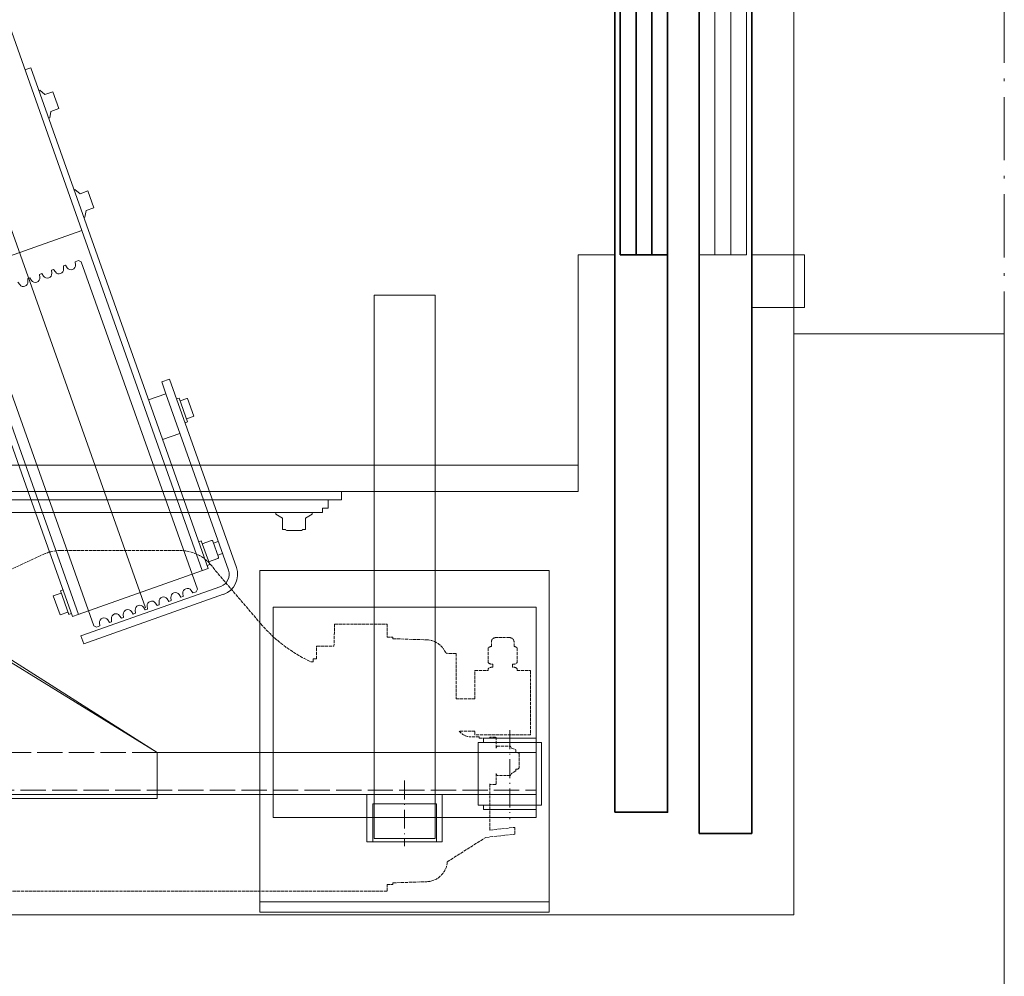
# Model space of a CAD drawing. Header units: millimetres. Extents: x 213386 to 459888, y 74252 to 208052.
# Tile 39 of 256: x 389241 to 390177, y 122649 to 123558. Entities that reach past the tile are written whole.
import ezdxf

# ---------------------------------------------------------------- set-up
doc = ezdxf.new("R2010")
doc.units = ezdxf.units.MM
doc.linetypes.add('ACAD_ISO02W100', pattern=[15, 12, -3])
doc.linetypes.add('ACAD_ISO10W100', pattern=[18.5, 12, -3, 0.5, -3])
for name, color, linetype, lineweight in [('CONT_25', 255, 'Continuous', 0), ('DASH_25', 255, 'ACAD_ISO02W100', 0), ('DASHD_25', 255, 'ACAD_ISO10W100', 0), ('NOVÁ TENKÁ', 255, 'Continuous', 0), ('TENKA', 255, 'Continuous', 0), ('ŽB', 255, 'Continuous', 0)]:
    doc.layers.add(name, color=color, linetype=linetype, lineweight=lineweight)

# ---------------------------------------------------------------- blocks, each defined once
blk = doc.blocks.new('MX20_Planview')
at = {"layer": 'DASH_25', "ltscale": 0.25}
for p, q in [((58.22, 667.01), (58.22, 679.77)), ((58.22, 679.77), (119.22, 679.77)), ((119.22, 679.77), (119.22, 626.77)), ((36.62, 667.01), (50.86, 667.01)), ((56.36, 667.01), (58.22, 667.01)), ((132, 661.74), (133.59, 665.71)), ((133.59, 665.71), (136, 665.71)), ((136, 667.74), (137.2, 668.94)), ((136, 665.71), (136, 667.74)), ((137.2, 668.94), (150.8, 668.94)), ((150.8, 668.94), (152, 667.74)), ((152, 667.74), (152, 665.71)), ((152, 665.71), (153.61, 665.71)), ((153.61, 665.71), (156, 661.74)), ((207.3, 664.74), (213.81, 664.77)), ((209.91, 640.94), (207.3, 664.74)), ((216.81, 637.28), (213.81, 664.77)), ((26.94, 659.85), (26.94, 646.69)), ((35.42, 664.05), (31.14, 664.05)), ((55.16, 662.65), (52.06, 662.65)), ((130.14, 660.67), (132, 661.74)), ((130.14, 648.02), (130.14, 660.67)), ((156, 661.74), (157.86, 660.67)), ((157.86, 660.67), (157.86, 648.02)), ((122, 646.94), (121.5, 646.44)), ((121.5, 646.44), (121.5, 641.44)), ((132, 646.94), (122, 646.94)), ((132, 646.94), (130.14, 648.02)), ((157.86, 648.02), (156, 646.94)), ((156, 646.94), (166, 646.94)), ((166, 646.94), (166.5, 646.44)), ((166.5, 646.44), (166.5, 641.44)), ((35.42, 642.49), (31.14, 642.49)), ((36.62, 639.53), (50.86, 639.53)), ((55.16, 643.89), (52.06, 643.89)), ((56.36, 639.53), (58.22, 639.53)), ((58.22, 626.77), (58.22, 639.53)), ((121.5, 641.44), (122, 640.94)), ((122, 640.94), (122.65, 640.94)), ((122.65, 640.94), (122.58, 640.94)), ((122.65, 630.94), (122.65, 640.94)), ((166.5, 641.44), (166, 640.94)), ((209.91, 640.94), (166, 640.94)), ((240.03, 600.58), (216.81, 637.28)), ((121.39, 630.94), (121.2, 622.63)), ((121.39, 630.94), (122.65, 630.94)), ((122.65, 630.94), (122.58, 630.94)), ((85.01, 626.77), (58.22, 626.77)), ((85.01, 626.77), (85.01, 608.94)), ((115.71, 626.77), (115.71, 611.82)), ((119.22, 626.77), (115.71, 626.77)), ((42, 608.94), (85.01, 608.94)), ((42, 608.94), (42, 601.25)), ((27.95, 548.94), (29.08, 581.31)), ((260.05, 548.94), (258.92, 581.31)), ((260.05, 548.94), (258.92, 581.31)), ((14.25, 543.5), (26.5, 543.5)), ((14.25, 493.5), (14.25, 543.5)), ((26.5, 548.94), (27.95, 548.94)), ((26.5, 543.5), (26.5, 548.94)), ((261.5, 548.94), (260.05, 548.94)), ((261.5, 548.94), (260.05, 548.94)), ((261.5, 543.5), (261.5, 548.94)), ((261.5, 543.5), (268, 543.5)), ((268, -543.5), (268, 543.5)), ((14.25, 493.5), (35.1, 492.94)), ((35.1, 476.71), (35.1, 492.94)), ((47.1, 476.21), (35.6, 476.21)), ((47.1, 473.21), (47.1, 476.21)), ((50.02, 473.21), (47.1, 473.21)), ((50.02, 473.21), (50.02, 471.22)), ((13.84, 423.43), (-37.67, 379.54)), ((-55.94, 233.58), (-55.94, 345.96)), ((-27.63, 164), (-52.19, 216.67)), ((-30.54, 163.5), (-30.54, 151.5)), ((-27.63, 164), (-30.04, 164)), ((-22.54, 161.5), (-22.54, 161.5)), ((-30.04, 151), (-22.54, 151)), ((-22.54, 153.5), (-22.54, 153.5)), ((-22.54, 151), (-22.54, 149)), ((-22.54, 149), (-21.79, 149)), ((-20.94, 99.71), (-20.94, 140.78)), ((-20.94, 101.71), (-20.94, 99.71)), ((-10.94, 89.71), (0, 89.71)), ((0, -89.71), (0, 89.71)), ((-10.94, -89.71), (0, -89.71)), ((-20.94, -101.71), (-20.94, -99.71)), ((-20.94, -99.71), (-20.94, -140.78)), ((-22.54, -149), (-21.79, -149)), ((-22.54, -151), (-22.54, -149)), ((-30.54, -163.5), (-30.54, -151.5)), ((-30.04, -151), (-22.54, -151)), ((-27.63, -164), (-52.19, -216.67)), ((-27.63, -164), (-30.04, -164)), ((-55.94, -233.58), (-55.94, -345.96)), ((13.84, -423.43), (-37.67, -379.54)), ((35.02, -492.94), (35.02, -476.71)), ((35.52, -476.21), (47.02, -476.21)), ((47.02, -473.21), (50.02, -473.21)), ((47.02, -473.21), (47.02, -476.21)), ((50.02, -473.21), (50.02, -471.22)), ((14.25, -493.5), (35.02, -492.94)), ((14.25, -543.5), (14.25, -493.5)), ((14.25, -543.5), (26.5, -543.5)), ((26.5, -543.5), (26.5, -548.94)), ((26.5, -548.94), (27.95, -548.94)), ((27.95, -548.94), (29.08, -581.31)), ((260.05, -548.94), (258.92, -581.31)), ((260.05, -548.94), (258.92, -581.31)), ((261.5, -548.94), (260.05, -548.94)), ((261.5, -548.94), (260.05, -548.94)), ((261.5, -543.5), (261.5, -548.94)), ((261.5, -543.5), (268, -543.5)), ((42, -608.94), (42, -601.25)), ((236, -627.94), (236, -604.77)), ((238.04, -601.93), (238.04, -601.93)), ((245.12, -599.63), (238.07, -601.92)), ((42, -608.94), (85.01, -608.94)), ((85.01, -613.07), (85.01, -608.94)), ((85.01, -626.77), (85.01, -608.94)), ((58.22, -626.77), (58.22, -639.53)), ((85.01, -626.77), (58.22, -626.77)), ((121.3, -626.77), (119.22, -626.77)), ((119.22, -679.77), (119.22, -626.77)), ((121.39, -630.94), (121.3, -626.77)), ((224, -625.92), (217.44, -636.29)), ((122.58, -630.94), (121.39, -630.94)), ((122.58, -630.94), (122.58, -640.94)), ((236, -627.94), (226, -627.94)), ((236, -627.94), (226, -627.94)), ((35.42, -642.49), (31.14, -642.49)), ((36.62, -639.53), (50.86, -639.53)), ((55.16, -643.89), (52.06, -643.89)), ((56.36, -639.53), (58.22, -639.53)), ((121.5, -641.44), (122, -640.94)), ((121.5, -646.44), (121.5, -641.44)), ((122.58, -640.94), (122, -640.94)), ((166.5, -641.44), (166, -640.94)), ((208.99, -640.94), (166, -640.94)), ((166.5, -646.44), (166.5, -641.44)), ((26.94, -646.69), (26.94, -659.85)), ((122, -646.94), (121.5, -646.44)), ((132, -646.94), (122, -646.94)), ((132, -646.94), (130.14, -648.02)), ((132, -646.94), (130.14, -648.02)), ((132, -646.94), (130.14, -648.02)), ((132, -646.94), (130.14, -648.02)), ((132, -646.94), (130.14, -648.02)), ((132, -646.94), (130.14, -648.02)), ((132, -646.94), (130.14, -648.02)), ((130.14, -648.02), (130.14, -660.67)), ((130.14, -648.02), (130.14, -660.67)), ((130.14, -648.02), (130.14, -660.67)), ((130.14, -648.02), (130.14, -660.67)), ((130.14, -648.02), (130.14, -660.67)), ((130.14, -648.02), (130.14, -660.67)), ((130.14, -648.02), (130.14, -660.67)), ((157.86, -648.02), (156, -646.94)), ((156, -646.94), (165.65, -646.94)), ((157.86, -648.02), (156, -646.94)), ((157.86, -648.02), (156, -646.94)), ((157.86, -648.02), (156, -646.94)), ((157.86, -648.02), (156, -646.94)), ((157.86, -660.67), (157.86, -648.02)), ((157.86, -660.67), (157.86, -648.02)), ((157.86, -660.67), (157.86, -648.02)), ((157.86, -660.67), (157.86, -648.02)), ((157.86, -660.67), (157.86, -648.02)), ((166, -646.94), (166.5, -646.44)), ((35.42, -664.05), (31.14, -664.05)), ((55.16, -662.65), (52.06, -662.65)), ((130.14, -660.67), (132, -661.74)), ((130.14, -660.67), (132, -661.74)), ((130.14, -660.67), (132, -661.74)), ((130.14, -660.67), (132, -661.74)), ((130.14, -660.67), (132, -661.74)), ((130.14, -660.67), (132, -661.74)), ((130.14, -660.67), (132, -661.74)), ((132, -661.74), (133.59, -665.71)), ((132, -661.74), (133.59, -665.71)), ((132, -661.74), (133.59, -665.71)), ((132, -661.74), (133.59, -665.71)), ((132, -661.74), (133.59, -665.71)), ((132, -661.74), (133.59, -665.71)), ((132, -661.74), (133.59, -665.71)), ((153.61, -665.71), (156, -661.74)), ((153.61, -665.71), (156, -661.74)), ((153.61, -665.71), (156, -661.74)), ((153.61, -665.71), (156, -661.74)), ((153.61, -665.71), (156, -661.74)), ((156, -661.74), (157.86, -660.67)), ((156, -661.74), (157.86, -660.67)), ((156, -661.74), (157.86, -660.67)), ((156, -661.74), (157.86, -660.67)), ((156, -661.74), (157.86, -660.67)), ((36.62, -667.01), (50.86, -667.01)), ((56.36, -667.01), (58.22, -667.01)), ((58.22, -667.01), (58.22, -679.77)), ((133.59, -665.71), (136, -665.71)), ((133.59, -665.71), (136, -665.71)), ((133.59, -665.71), (136, -665.71)), ((133.59, -665.71), (136, -665.71)), ((133.59, -665.71), (136, -665.71)), ((133.59, -665.71), (136, -665.71)), ((133.59, -665.71), (136, -665.71)), ((136, -665.71), (136, -667.74)), ((136, -665.71), (136, -667.74)), ((136, -665.71), (136, -667.74)), ((136, -665.71), (136, -667.74)), ((136, -665.71), (136, -667.74)), ((136, -665.71), (136, -667.74)), ((136, -667.74), (137.2, -668.94)), ((136, -667.74), (137.2, -668.94)), ((136, -667.74), (137.2, -668.94)), ((136, -667.74), (137.2, -668.94)), ((136, -667.74), (137.2, -668.94)), ((136, -667.74), (137.2, -668.94)), ((137.2, -668.94), (150.8, -668.94)), ((137.2, -668.94), (150.8, -668.94)), ((137.2, -668.94), (150.8, -668.94)), ((137.2, -668.94), (150.8, -668.94)), ((137.2, -668.94), (150.8, -668.94)), ((137.2, -668.94), (139.4, -668.94)), ((150.8, -668.94), (152, -667.74)), ((150.8, -668.94), (152, -667.74)), ((150.8, -668.94), (152, -667.74)), ((150.8, -668.94), (152, -667.74)), ((150.8, -668.94), (152, -667.74)), ((152, -665.71), (153.61, -665.71)), ((152, -667.74), (152, -665.71)), ((152, -667.74), (152, -665.71)), ((152, -667.74), (152, -665.71)), ((152, -667.74), (152, -665.71)), ((152, -667.74), (152, -665.71)), ((152, -665.71), (153.61, -665.71)), ((152, -665.71), (153.61, -665.71)), ((152, -665.71), (153.61, -665.71)), ((152, -665.71), (153.61, -665.71)), ((58.22, -679.77), (119.22, -679.77))]:
    blk.add_line(p, q, dxfattribs=at)
for centre, radius, start, end in [((40.59, 663.58), 5.25, 139.11761, 174.81528), ((46.89, 663.58), 5.25, 349.84147, 40.88239), ((60.33, 663.58), 5.25, 139.11761, 190.15853), ((31.14, 659.85), 4.2, 90, 180), ((31.14, 646.69), 4.2, 180, 270), ((40.59, 642.97), 5.25, 185.18472, 220.88239), ((46.89, 642.97), 5.25, 319.11761, 10.15853), ((60.33, 642.97), 5.25, 169.84147, 220.88239), ((107.21, 622.94), 14, 307.39164, 360), ((39, 601.25), 3, 288.03429, 360), ((238.93, 580.61), 20, 2, 86.84122), ((49.07, 580.61), 20, 117.19865, 178), ((-77.38, 530.07), 140.33, 310.54203, 335.20761), ((35.6, 476.71), 0.5, 180, 270), ((-15.94, 345.96), 40, 122.89816, 180), ((-15.94, 233.58), 40, 180, 205), ((-30.04, 163.5), 0.5, 90, 180), ((-30.04, 151.5), 0.5, 180, 270), ((-60.94, 140.78), 40, 0, 11.85223), ((-10.94, 99.71), 10, 180, 270), ((-10.94, -99.71), 10, 90, 180), ((-60.94, -140.78), 40, 348.14777, 0), ((-30.04, -151.5), 0.5, 90, 180), ((-30.04, -163.5), 0.5, 180, 270), ((-15.94, -233.58), 40, 155, 180), ((-15.94, -345.96), 40, 180, 237.10184), ((-77.38, -530.07), 140.33, 24.79239, 49.45797), ((35.52, -476.71), 0.5, 90, 180), ((49.07, -580.61), 20, 182, 242.80135), ((238.93, -580.61), 20, 288.03429, 358), ((238.93, -580.61), 20, 288.03429, 358), ((39, -601.25), 3, 360, 71.96571), ((239, -604.77), 3, 108.03429, 180), ((226, -625.94), 2, 179.41992, 270), ((208.99, -630.94), 10, 270, 327.68631), ((31.14, -646.69), 4.2, 90, 180), ((40.59, -642.97), 5.25, 139.11761, 174.81528), ((46.89, -642.97), 5.25, 349.84147, 40.88239), ((60.33, -642.97), 5.25, 139.11761, 190.15853), ((31.14, -659.85), 4.2, 180, 270), ((40.59, -663.58), 5.25, 185.18472, 220.88239), ((46.89, -663.58), 5.25, 319.11761, 10.15853), ((60.33, -663.58), 5.25, 169.84147, 220.88239)]:
    blk.add_arc(centre, radius, start, end, dxfattribs=at)
blk = doc.blocks.new('10020_TravellingCableSupport_769652_0')
at = {"layer": 'CONT_25', "ltscale": 15}
for p, q in [((-4, 110), (-4, -110)), ((-4, 110), (0, 110)), ((0, 110), (0, -110)), ((-4, 75), (-180, 75)), ((-180, 75), (-180, -325)), ((-136, 75), (-176, 75)), ((-4, -110), (-136, -325)), ((0, -110), (-136, -325)), ((0, -110), (-4, -110)), ((-180, -325), (-136, -325)), ((-176, -325), (-176, -685)), ((-136, -325), (-136, -685)), ((-176, -629.99), (-186, -629.99)), ((-136, -629.99), (-126.68, -629.99)), ((-136, -685), (-176, -685))]:
    blk.add_line(p, q, dxfattribs=at)
at = {"layer": 'CONT_25', "ltscale": 2}
for p, q in [((-176, 75), (-176, -325)), ((-176, -524.25), (-221, -524.25)), ((-221, -595.75), (-221, -524.25)), ((-185, -529.75), (-221, -529.75)), ((-185, -590.25), (-185, -529.75)), ((-185, -590.25), (-221, -590.25)), ((-176, -595.75), (-221, -595.75))]:
    blk.add_line(p, q, dxfattribs=at)
at = {"layer": 'CONT_25', "ltscale": 1.5}
for p, q in [((-186.16, -635), (-190.16, -635)), ((-190.16, -635), (-190.16, -685)), ((-126.52, -630), (-186.16, -630)), ((-186.16, -630), (-186.16, -690)), ((-176.16, -630), (-186.16, -630)), ((-136.52, -630), (-126.52, -630)), ((-136, -629.99), (-126.56, -629.99)), ((-126.52, -630), (-126.52, -690)), ((-126.52, -635), (-122.52, -635)), ((-122.52, -635), (-122.52, -685)), ((-186.16, -685), (-190.16, -685)), ((-126.52, -690), (-186.16, -690)), ((-126.52, -685), (-122.52, -685))]:
    blk.add_line(p, q, dxfattribs=at)
at = {"layer": 'DASH_25', "ltscale": 2}
for p, q in [((-172, 75), (-172, -685)), ((-136, -325), (-136, 75))]:
    blk.add_line(p, q, dxfattribs=at)
at = {"layer": 'DASHD_25', "ltscale": 1.5}
for p, q in [((-162.74, -560), (-225.31, -560)), ((-114.83, -660), (-199.44, -660))]:
    blk.add_line(p, q, dxfattribs=at)
blk = doc.blocks.new('10020_Elevator_0')
at = {"layer": 'NOVÁ TENKÁ'}
for p, q in [((-775, 1880), (-775, 205)), ((-750, 1855), (-750, 205)), ((-885.49, 616.04), (885.09, 1245.09)), ((-891.82, 679.78), (527.46, 1183.53)), ((-526.87, 676.67), (892.48, 1180.44)), ((-780.8, 725.75), (-417.86, 854.21)), ((-526.87, 676.67), (-568.57, 794.5)), ((-902.67, 665.38), (-591.66, 775.71)), ((-795, 763.39), (-795, 448)), ((-783, 762.5), (-783, 430)), ((-578.35, 735.76), (-575.96, 737.41)), ((-372.15, 725.06), (-374.15, 730.72)), ((-893.92, 685.72), (-780.8, 725.75)), ((-735.09, 596.61), (-372.15, 725.06)), ((-572.67, 728.16), (-575.58, 727.93)), ((-574.34, 724.45), (-571.94, 726.1)), ((-572.67, 728.16), (-571.94, 726.1)), ((-568.66, 716.85), (-571.57, 716.62)), ((-570.33, 713.14), (-567.93, 714.79)), ((-568.66, 716.85), (-567.93, 714.79)), ((-393.55, 716.61), (-397.68, 711.78)), ((-397.68, 711.78), (-395.01, 704.24)), ((-393.83, 717.39), (-393.55, 716.61)), ((-874.33, 703.79), (-892.24, 697.45)), ((-871.66, 696.25), (-874.33, 703.79)), ((-564.65, 705.54), (-567.55, 705.31)), ((-566.32, 701.83), (-563.92, 703.48)), ((-564.65, 705.54), (-563.92, 703.48)), ((-420.23, 708.05), (-419.95, 707.27)), ((-419.95, 707.27), (-413.71, 706.11)), ((-411.04, 698.57), (-413.71, 706.11)), ((-411.04, 698.57), (-395.01, 704.24)), ((-889.57, 689.91), (-892.24, 697.45)), ((-869.3, 697.08), (-891.93, 689.07)), ((-868.47, 694.72), (-869.3, 697.08)), ((-560.64, 694.23), (-563.54, 694)), ((-560.64, 694.23), (-559.91, 692.17)), ((-891.92, 680.06), (-893.92, 685.72)), ((-891.09, 686.72), (-891.93, 689.07)), ((-562.31, 690.52), (-559.91, 692.17)), ((-487.82, 683.25), (-491.95, 678.42)), ((-488.1, 684.02), (-487.82, 683.25)), ((-919.81, 674.96), (-912.27, 677.63)), ((-872.77, 542.04), (-919.81, 674.96)), ((-865.23, 544.71), (-912.27, 677.63)), ((-848.14, 556.59), (-891.92, 680.06)), ((-556.73, 677.22), (-867.74, 566.89)), ((-526.87, 676.67), (-850.21, 562.22)), ((-556.63, 682.92), (-559.53, 682.69)), ((-555.51, 679.77), (-556.73, 677.22)), ((-556.63, 682.92), (-555.51, 679.77)), ((-514.5, 674.68), (-514.22, 673.9)), ((-514.22, 673.9), (-507.98, 672.74)), ((-491.95, 678.42), (-489.28, 670.88)), ((-902.67, 665.38), (-903.89, 662.83)), ((-505.31, 665.2), (-507.98, 672.74)), ((-505.31, 665.2), (-489.28, 670.88)), ((-903.89, 662.83), (-902.77, 659.68)), ((-899.87, 659.91), (-902.77, 659.68)), ((-899.49, 650.43), (-897.09, 652.08)), ((-899.49, 650.43), (-898.76, 648.37)), ((-895.86, 648.6), (-898.76, 648.37)), ((-895.48, 639.12), (-893.08, 640.77)), ((-895.48, 639.12), (-894.75, 637.06)), ((-891.85, 637.29), (-894.75, 637.06)), ((-891.47, 627.81), (-889.07, 629.46)), ((-891.47, 627.81), (-890.74, 625.75)), ((-887.83, 625.98), (-890.74, 625.75)), ((-887.46, 616.5), (-885.06, 618.15)), ((-887.46, 616.5), (-886.72, 614.44)), ((-883.82, 614.67), (-886.72, 614.44)), ((-682.11, 596.79), (-687.95, 613.29)), ((-883.44, 605.19), (-881.04, 606.84)), ((-883.44, 605.19), (-882.71, 603.13)), ((-879.81, 603.36), (-882.71, 603.13)), ((-719.82, 583.44), (-725.66, 599.94)), ((-670.8, 600.79), (-682.11, 596.79)), ((-668.13, 593.25), (-670.8, 600.79)), ((-879.43, 593.88), (-877.03, 595.53)), ((-879.43, 593.88), (-878.7, 591.82)), ((-875.8, 592.05), (-878.7, 591.82)), ((-682.11, 596.79), (-849.91, 537.4)), ((-848.21, 556.57), (-735.09, 596.61)), ((-668.13, 593.25), (-847.24, 529.86)), ((-875.42, 582.57), (-873.02, 584.22)), ((-875.42, 582.57), (-874.69, 580.51)), ((-871.79, 580.74), (-874.69, 580.51)), ((-708.77, 576.22), (-686.15, 584.22)), ((-688.98, 583.22), (-686.74, 576.91)), ((-686.98, 586.58), (-686.15, 584.22)), ((-871.41, 571.26), (-869.01, 572.91)), ((-871.41, 571.26), (-870.29, 568.11)), ((-709.61, 578.57), (-708.77, 576.22)), ((-705.95, 577.22), (-703.71, 570.9)), ((-703.44, 570.15), (-703.71, 570.9)), ((-703.44, 570.15), (-686.48, 576.15)), ((-686.74, 576.91), (-686.48, 576.15)), ((-870.29, 568.11), (-867.74, 566.89)), ((-844.55, 555.21), (-821.92, 563.22)), ((-821.64, 553.42), (-824.75, 562.22)), ((-822.76, 565.58), (-821.92, 563.22)), ((-845.38, 557.57), (-844.55, 555.21)), ((-838.61, 547.42), (-841.72, 556.21)), ((-837.46, 546.87), (-822.19, 552.27)), ((-833.89, 543.07), (-835.48, 547.57)), ((-822.57, 547.08), (-824.17, 551.57)), ((-800.33, 486), (-796.72, 492.25)), ((-796.72, 492.25), (-795, 492.25)), ((-811.37, 483), (-812, 481.92)), ((-812, 481.92), (-812, 468.09)), ((-811, 483), (-811.37, 483)), ((-800.33, 486), (-811, 486)), ((-811, 483), (-811, 486)), ((-811.37, 467), (-812, 468.09)), ((-811, 467), (-811.37, 467)), ((-811, 464), (-811, 467)), ((-811, 464), (-800.33, 464)), ((-800.33, 464), (-796.72, 457.75)), ((-796.72, 457.75), (-795, 457.75)), ((-791, 448), (-795, 448)), ((-791, 442.5), (-791, 448)), ((-791, 442.5), (-783, 442.5)), ((-775, 430), (-783, 430)), ((-550, 40), (-600, 40)), ((-600, 40), (-600, -10)), ((-550, -10), (-550, 40)), ((-550, 0), (450, 0)), ((-600, -10), (-550, -10))]:
    blk.add_line(p, q, dxfattribs=at)
at = {"layer": 'NOVÁ TENKÁ', "lineweight": 35}
for p, q in [((-1100, 40), (-1100, 90)), ((-1100, 90), (1000, 90)), ((1000, 40), (-1100, 40))]:
    blk.add_line(p, q, dxfattribs=at)
at = {"layer": 'NOVÁ TENKÁ'}
for points in [[(-850, 507.5), (-1175, 507.5), (-1175, 232.5), (-850, 232.5)], [(-885, 495), (-1085, 495), (-1085, 245), (-885, 245)], [(-1072, 341), (-1072, 399), (-1105, 399), (-1105, 341)], [(-588.5, 341), (-588.5, 399), (-1105, 399), (-1105, 341)], [(-50, 45), (-50, 90), (-550, 90), (-550, 45)]]:
    blk.add_lwpolyline(points, close=True, dxfattribs=at)
for points in [[(-1165, 507.5), (-1165, 232.5)], [(-775, 205), (-550, 205), (-550, 170)], [(-550, 75), (-50, 75)], [(-550, 60), (-50, 60)]]:
    blk.add_lwpolyline(points, dxfattribs=at)
at = {"layer": 'NOVÁ TENKÁ', "lineweight": 35}
for points in [[(-1080, 170), (980, 170), (980, 120), (-1080, 120)], [(-50, 120), (-50, 165), (-550, 165), (-550, 120)]]:
    blk.add_lwpolyline(points, close=True, dxfattribs=at)
for points in [[(-550, 150), (-50, 150)], [(-550, 135), (-50, 135)]]:
    blk.add_lwpolyline(points, dxfattribs=at)
at = {"layer": 'NOVÁ TENKÁ'}
for centre, radius, start, end in [((-575.92, 732.22), 4.3, 124.53137, 274.53137), ((-571.91, 720.91), 4.3, 124.53137, 274.53137), ((-567.89, 709.6), 4.3, 124.53137, 274.53137), ((-563.88, 698.29), 4.3, 124.53137, 274.53137), ((-559.87, 686.98), 4.3, 124.53137, 274.53137), ((-899.53, 655.62), 4.3, 304.53137, 94.53137), ((-895.52, 644.31), 4.3, 304.53137, 94.53137), ((-891.51, 633), 4.3, 304.53137, 94.53137), ((-887.49, 621.69), 4.3, 304.53137, 94.53137), ((-883.48, 610.38), 4.3, 304.53137, 94.53137), ((-879.47, 599.07), 4.3, 304.53137, 94.53137), ((-875.46, 587.76), 4.3, 304.53137, 94.53137), ((-871.45, 576.45), 4.3, 304.53137, 94.53137), ((-822.49, 553.12), 0.9, 289.49073, 19.49073), ((-853.92, 548.71), 12, 199.49073, 289.49073), ((-837.76, 547.72), 0.9, 199.49073, 289.49073), ((-853.92, 548.71), 20, 199.49073, 289.49073)]:
    blk.add_arc(centre, radius, start, end, dxfattribs=at)
at = {"layer": 'NOVÁ TENKÁ', "rotation": 180}
blk.add_blockref('MX20_Planview', (-887, 930), dxfattribs=at)
at = {"layer": 'NOVÁ TENKÁ'}
blk.add_blockref('10020_TravellingCableSupport_769652_0', (-887, 930), dxfattribs=at)

msp = doc.modelspace()

# ---------------------------------------------------------------- linework, layer by layer
at = {"layer": 'TENKA', "ltscale": 5}
msp.add_line((389976.638, 124409.654), (389976.638, 123259.654), dxfattribs=at)
at = {"layer": 'TENKA', "linetype": 'ACAD_ISO10W100', "ltscale": 5}
msp.add_line((390176.638, 124409.654), (390176.638, 123259.654), dxfattribs=at)
at = {"layer": 'ŽB'}
for p, q in [((389976.638, 123259.654), (389976.638, 122707.154)), ((389976.638, 123259.654), (390176.638, 123259.654)), ((389976.638, 123259.654), (390176.638, 123259.654)), ((389976.638, 123259.654), (390176.638, 123259.654)), ((389976.638, 123259.654), (390176.638, 123259.654)), ((390176.638, 123259.654), (390176.638, 122072.154)), ((387876.638, 122707.154), (389976.638, 122707.154)), ((387876.638, 122707.154), (389976.638, 122707.154))]:
    msp.add_line(p, q, dxfattribs=at)

# ---------------------------------------------------------------- block references
at = {"rotation": 90}
msp.add_blockref('10020_Elevator_0', (389976.638, 123884.654), dxfattribs=at)

doc.saveas('drawing.dxf')
